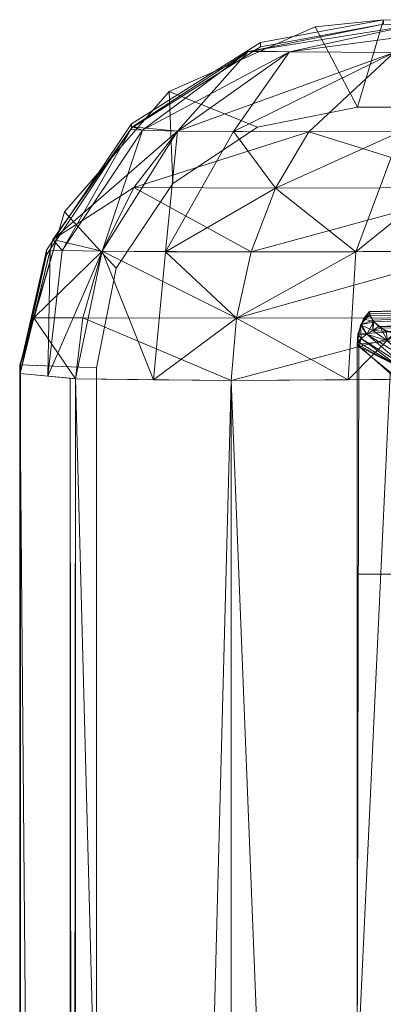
# Model space of a CAD drawing. Header units: millimetres. Extents: x -125 to 135, y -1868 to 49.
# Tile 24 of 53: x -125.5 to -123.13, y 43 to 49.42. Entities that reach past the tile are written whole.
import ezdxf

# ---------------------------------------------------------------- set-up
doc = ezdxf.new("R2010")
doc.units = ezdxf.units.MM
doc.layers.add('1', color=7, linetype='CONTINUOUS', true_color=0xffffff)

msp = doc.modelspace()

# ---------------------------------------------------------------- linework, layer by layer
at = {"layer": '1', "color": 252, "linetype": 'Continuous', "lineweight": 13}
for points in [[(-122.9545, 49.3837, 452.2098), (-123.1296, 49.3922, 451.3296), (-123.9868, 49.2177, 451.3275)], [(-123.9868, 49.2177, 36.6725), (-123.1296, 49.3922, 36.6704), (-122.9545, 49.3837, 35.7902)], [(-122.9545, 49.3837, 452.2098), (-123.9868, 49.2177, 451.3275), (-123.7426, 49.211, 452.5358)], [(-122.9545, 49.3837, 35.7902), (-123.7426, 49.211, 35.4642), (-123.9868, 49.2177, 36.6725)], [(-123.1296, 49.4209, 449), (-123.9314, 49.2725, 449), (-123.9314, 49.2438, 451.3278), (-123.1296, 49.3922, 451.3296)], [(-123.1296, 49.3922, 36.6704), (-123.9314, 49.2438, 36.6722), (-123.9314, 49.2725, 39), (-123.1296, 49.4209, 39)], [(-123.7426, 49.211, 452.5358), (-122.9542, 49.3836, 452.2102), (-122.9545, 49.3837, 452.2098)], [(-123.7426, 49.211, 35.4642), (-122.9545, 49.3837, 35.7902), (-122.456, 49.3807, 35.044)], [(-122.456, 49.3807, 452.956), (-122.9542, 49.3836, 452.2102), (-123.7426, 49.211, 452.5358)], [(-123.7426, 49.211, 452.5358), (-123.0604, 49.207, 453.5604), (-122.456, 49.3807, 452.956)], [(-122.456, 49.3807, 35.044), (-123.0604, 49.207, 34.4396), (-123.7426, 49.211, 35.4642)], [(-123.3, 48.85, 449), (-123.5762, 49.3734, 449), (-123.1296, 49.4209, 449)], [(-123.1296, 49.4209, 39), (-123.5762, 49.3734, 39), (-123.3, 48.85, 39)], [(-123.1296, 49.4209, 449), (-120.8028, 49.3347, 449), (-121.0506, 48.85, 449), (-123.3, 48.85, 449)], [(-123.3, 48.85, 39), (-121.0506, 48.85, 39), (-120.8028, 49.3347, 39), (-123.1296, 49.4209, 39)], [(-123.3, 48.85, 449), (-123.9506, 48.7206, 449), (-124.5256, 48.9518, 449), (-123.5762, 49.3734, 449)], [(-123.5762, 49.3734, 39), (-124.5256, 48.9518, 39), (-123.9506, 48.7206, 39), (-123.3, 48.85, 39)], [(-124.7724, 48.7424, 449), (-124.7724, 48.7138, 451.3212), (-123.9314, 49.2438, 451.3278), (-123.9314, 49.2725, 449)], [(-123.9314, 49.2725, 39), (-123.9314, 49.2438, 36.6722), (-124.7724, 48.7138, 36.6788), (-124.7724, 48.7424, 39)], [(-124.0111, 49.2127, 451.3274), (-124.7646, 48.7213, 451.3213), (-124.4723, 48.6944, 452.8345)], [(-124.7002, 48.6994, 35.9064), (-124.7646, 48.7213, 36.6787), (-124.0111, 49.2127, 36.6726)], [(-124.0111, 49.2127, 36.6726), (-123.7426, 49.211, 35.4642), (-124.7002, 48.6994, 35.9064)], [(-123.7426, 49.211, 35.4642), (-124.4723, 48.6944, 35.1654), (-124.7002, 48.6994, 35.9064)], [(-124.4723, 48.6944, 452.8345), (-123.7426, 49.211, 452.5358), (-124.0111, 49.2127, 451.3274)], [(-123.0604, 49.207, 453.5604), (-123.7426, 49.211, 452.5358), (-124.4723, 48.6944, 452.8345)], [(-124.1076, 48.6913, 34.4821), (-124.4723, 48.6944, 35.1654), (-123.7426, 49.211, 35.4642)], [(-124.4723, 48.6944, 452.8345), (-123.6175, 48.6902, 454.1175), (-123.0604, 49.207, 453.5604)], [(-123.7426, 49.211, 35.4642), (-123.0604, 49.207, 34.4396), (-124.1076, 48.6913, 34.4821)], [(-123.0604, 49.207, 34.4396), (-123.6175, 48.6902, 33.8825), (-124.1076, 48.6913, 34.4821)], [(-123.7426, 49.211, 452.5358), (-123.9868, 49.2177, 451.3275), (-124.0111, 49.2127, 451.3274)], [(-124.0111, 49.2127, 36.6726), (-123.9868, 49.2177, 36.6725), (-123.7426, 49.211, 35.4642)], [(-123.0604, 49.207, 453.5604), (-123.6175, 48.6902, 454.1175), (-123.0179, 48.6913, 454.6076)], [(-122.3346, 48.6944, 33.0277), (-123.6175, 48.6902, 33.8825), (-123.0604, 49.207, 34.4396)], [(-125.208, 48.1683, 449), (-124.5256, 48.9518, 449), (-124.5021, 48.3521, 449), (-124.8706, 47.8006, 449)], [(-124.8706, 47.8006, 39), (-124.5021, 48.3521, 39), (-124.5256, 48.9518, 39), (-125.208, 48.1683, 39)], [(-123.9506, 48.7206, 449), (-124.5021, 48.3521, 449), (-124.5256, 48.9518, 449)], [(-124.5256, 48.9518, 39), (-124.5021, 48.3521, 39), (-123.9506, 48.7206, 39)], [(-123.9506, 48.7206, 39), (-123.9506, 48.7206, 449), (-123.3, 48.85, 449), (-123.3, 48.85, 39)], [(-123.3, 48.85, 39), (-123.3, 48.85, 449), (-121.0506, 48.85, 449), (-121.0506, 48.85, 39)], [(-125.3265, 47.9169, 449), (-125.3265, 47.8884, 451.3111), (-124.7724, 48.7138, 451.3212), (-124.7724, 48.7424, 449)], [(-124.7724, 48.7424, 39), (-124.7724, 48.7138, 36.6788), (-125.3265, 47.8884, 36.6889), (-125.3265, 47.9169, 39)], [(-124.4723, 48.6944, 452.8345), (-124.7646, 48.7213, 451.3213), (-125.2842, 47.987, 451.3123)], [(-125.2226, 47.9154, 35.8101), (-125.2842, 47.987, 36.6877), (-124.7769, 48.704, 36.6789)], [(-125.2842, 47.987, 451.3123), (-124.7562, 48.3255, 452.9496), (-124.4723, 48.6944, 452.8345)], [(-124.7769, 48.704, 36.6789), (-124.7002, 48.6994, 35.9064), (-125.2226, 47.9154, 35.8101)], [(-124.9637, 47.9109, 34.9674), (-125.2226, 47.9154, 35.8101), (-124.7002, 48.6994, 35.9064)], [(-124.7002, 48.6994, 35.9064), (-124.4723, 48.6944, 35.1654), (-124.9637, 47.9109, 34.9674)], [(-124.5492, 47.9081, 34.1901), (-124.9637, 47.9109, 34.9674), (-124.4723, 48.6944, 35.1654)], [(-124.7002, 48.6994, 35.9064), (-124.7769, 48.704, 36.6789), (-124.7646, 48.7213, 36.6787)], [(-123.6175, 48.6902, 454.1175), (-124.4723, 48.6944, 452.8345), (-124.7562, 48.3255, 452.9496)], [(-124.7562, 48.3255, 452.9496), (-123.834, 48.3214, 454.334), (-123.6175, 48.6902, 454.1175)], [(-124.4723, 48.6944, 35.1654), (-124.1076, 48.6913, 34.4821), (-124.5492, 47.9081, 34.1901)], [(-123.834, 48.3214, 33.666), (-124.5492, 47.9081, 34.1901), (-124.1076, 48.6913, 34.4821)], [(-124.5021, 48.3521, 39), (-124.5021, 48.3521, 449), (-123.9506, 48.7206, 449), (-123.9506, 48.7206, 39)], [(-124.1076, 48.6913, 34.4821), (-123.6175, 48.6902, 33.8825), (-123.834, 48.3214, 33.666)], [(-123.0179, 48.6913, 454.6076), (-123.6175, 48.6902, 454.1175), (-123.834, 48.3214, 454.334)], [(-123.834, 48.3214, 454.334), (-123.3099, 47.9081, 455.0492), (-123.0179, 48.6913, 454.6076)], [(-122.4496, 48.3255, 32.7438), (-123.834, 48.3214, 33.666), (-123.6175, 48.6902, 33.8825)], [(-123.6175, 48.6902, 33.8825), (-122.3346, 48.6944, 33.0277), (-122.4496, 48.3255, 32.7438)], [(-123.3099, 47.9081, 455.0492), (-122.5326, 47.9109, 455.4637), (-122.3346, 48.6944, 454.9723)], [(-122.3346, 48.6944, 454.9723), (-123.0179, 48.6913, 454.6076), (-123.3099, 47.9081, 455.0492)], [(-124.8706, 47.8006, 39), (-124.8706, 47.8006, 449), (-124.5021, 48.3521, 449), (-124.5021, 48.3521, 39)], [(-125.2842, 47.987, 451.3123), (-124.9637, 47.9109, 453.0326), (-124.7562, 48.3255, 452.9496)], [(-124.7562, 48.3255, 452.9496), (-124.9637, 47.9109, 453.0326), (-123.9919, 47.9072, 454.4919)], [(-123.9919, 47.9072, 454.4919), (-123.834, 48.3214, 454.334), (-124.7562, 48.3255, 452.9496)], [(-123.834, 48.3214, 33.666), (-123.9919, 47.9072, 33.5081), (-124.5492, 47.9081, 34.1901)], [(-123.9919, 47.9072, 33.5081), (-123.834, 48.3214, 33.666), (-122.4496, 48.3255, 32.7438)], [(-122.4496, 48.3255, 32.7438), (-122.5326, 47.9109, 32.5363), (-123.9919, 47.9072, 33.5081)], [(-123.834, 48.3214, 454.334), (-123.9919, 47.9072, 454.4919), (-123.3099, 47.9081, 455.0492)], [(-125, 47.15, 39), (-124.8706, 47.8006, 39), (-125.208, 48.1683, 39), (-125.5, 47.1699, 39)], [(-125.4954, 47.1698, 449), (-125.208, 48.1683, 449), (-124.8706, 47.8006, 449), (-125, 47.15, 449)], [(-124.9637, 47.9109, 453.0326), (-125.2842, 47.987, 451.3123), (-125.4083, 47.4774, 451.306)], [(-125.2226, 47.9154, 35.8101), (-125.3009, 47.9186, 36.6886), (-125.2842, 47.987, 36.6877)], [(-125.3164, 47.0958, 35.7997), (-125.497, 47.113, 36.6985), (-125.3009, 47.9186, 36.6886)], [(-125.3265, 47.8884, 451.3111), (-125.3265, 47.9169, 449), (-125.4954, 47.17, 449)], [(-125.4954, 47.1698, 39), (-125.3265, 47.9169, 39), (-125.3265, 47.8884, 36.6889)], [(-125.4083, 47.4774, 451.306), (-125.0894, 47.4775, 453.0815), (-124.9637, 47.9109, 453.0326)], [(-125.3009, 47.9186, 36.6886), (-125.2226, 47.9154, 35.8101), (-125.3164, 47.0958, 35.7997)], [(-125.3164, 47.0958, 35.7997), (-125.2226, 47.9154, 35.8101), (-124.9637, 47.9109, 34.9674)], [(-124.9637, 47.9109, 34.9674), (-125.136, 47.0787, 34.902), (-125.3164, 47.0958, 35.7997)], [(-124.6292, 47.0728, 34.1398), (-125.136, 47.0787, 34.902), (-124.9637, 47.9109, 34.9674)], [(-124.9637, 47.9109, 453.0326), (-125.0894, 47.4775, 453.0815), (-124.0872, 47.4741, 454.5872)], [(-124.0872, 47.4741, 454.5872), (-123.9919, 47.9072, 454.4919), (-124.9637, 47.9109, 453.0326)], [(-124.9637, 47.9109, 34.9674), (-124.5492, 47.9081, 34.1901), (-124.6292, 47.0728, 34.1398)], [(-124.0872, 47.4741, 33.4128), (-124.6292, 47.0728, 34.1398), (-124.5492, 47.9081, 34.1901)], [(-124.5492, 47.9081, 34.1901), (-123.9919, 47.9072, 33.5081), (-124.0872, 47.4741, 33.4128)], [(-124.0872, 47.4741, 33.4128), (-123.9919, 47.9072, 33.5081), (-122.5326, 47.9109, 32.5363)], [(-122.5326, 47.9109, 32.5363), (-122.5816, 47.4775, 32.4106), (-124.0872, 47.4741, 33.4128)], [(-123.3099, 47.9081, 455.0492), (-123.9919, 47.9072, 454.4919), (-124.0872, 47.4741, 454.5872)], [(-124.0872, 47.4741, 454.5872), (-123.3601, 47.0728, 455.1292), (-123.3099, 47.9081, 455.0492)], [(-123.3601, 47.0728, 455.1292), (-122.598, 47.0787, 455.636), (-122.5326, 47.9109, 455.4637)], [(-122.5326, 47.9109, 455.4637), (-123.3099, 47.9081, 455.0492), (-123.3601, 47.0728, 455.1292)], [(-125.4954, 47.17, 449), (-125.497, 47.113, 451.3015), (-125.3265, 47.8884, 451.3111)], [(-125.3265, 47.8884, 36.6889), (-125.497, 47.1131, 36.6993), (-125.4954, 47.1698, 39)], [(-125, 47.15, 39), (-125, 47.15, 449), (-124.8706, 47.8006, 449), (-124.8706, 47.8006, 39)], [(-120.1349, 47.5951, 39), (-123.3017, 47.3047, 39), (-123.2963, 47.3701, 39)], [(-120.1349, 47.5951, 39), (-120.1349, 45.8046, 39), (-123.3017, 45.8046, 39), (-123.3017, 47.3047, 39)], [(-120.1349, 47.5951, 449), (-123.2213, 47.5189, 449), (-123.2802, 47.4283, 449), (-123.3017, 47.3047, 449)], [(-123.3017, 47.3047, 449), (-123.3017, 45.8046, 449), (-120.1349, 45.8046, 449), (-120.1349, 47.5951, 449)], [(-123.2963, 47.3701, 39), (-123.2607, 47.4707, 39), (-123.2238, 47.5166, 39), (-120.1349, 47.5951, 39)], [(-123.2238, 47.5166, 39), (-123.2213, 47.5189, 39), (-120.1349, 47.5951, 39)], [(-123.2199, 47.5018, 449.0005), (-123.2213, 47.5189, 449), (-118.8, 47.6281, 449)], [(-118.8, 47.6281, 39), (-123.2213, 47.5189, 39), (-123.217, 47.4902, 38.9986)], [(-123.2026, 47.4617, 449.0056), (-123.2199, 47.5018, 449.0005), (-118.8, 47.6281, 449)], [(-118.8, 47.6281, 39), (-123.217, 47.4902, 38.9986), (-123.1939, 47.4502, 38.9919)], [(-123.1576, 47.4184, 449.0187), (-123.2026, 47.4617, 449.0056), (-118.8, 47.6281, 449)], [(-118.8, 47.6281, 39), (-123.1939, 47.4502, 38.9919), (-123.1539, 47.419, 38.9801)], [(-118.8, 47.6281, 449), (-118.7975, 47.5259, 449.018), (-123.1576, 47.4184, 449.0187)], [(-123.1539, 47.419, 38.9801), (-118.7975, 47.5259, 38.982), (-118.8, 47.6281, 39)], [(-123.2782, 47.4314, 449), (-123.2213, 47.5189, 449), (-123.2199, 47.5018, 449.0005)], [(-123.217, 47.4902, 38.9986), (-123.2213, 47.5189, 39), (-123.2238, 47.5166, 39)], [(-123.1472, 47.4084, 449.0218), (-123.1576, 47.4184, 449.0187), (-118.7975, 47.5259, 449.018)], [(-118.7975, 47.5259, 38.982), (-123.1539, 47.419, 38.9801), (-123.1128, 47.3869, 38.9681)], [(-122.9253, 47.3179, 449.0869), (-123.1472, 47.4084, 449.0218), (-118.7975, 47.5259, 449.018)], [(-125.4083, 47.4774, 451.306), (-125.497, 47.1131, 451.3015), (-125.136, 47.0787, 453.098)], [(-125.136, 47.0787, 453.098), (-125.0894, 47.4775, 453.0815), (-125.4083, 47.4774, 451.306)], [(-125.0894, 47.4775, 453.0815), (-125.136, 47.0787, 453.098), (-124.1223, 47.067, 454.6223)], [(-124.1223, 47.067, 454.6223), (-124.0872, 47.4741, 454.5872), (-125.0894, 47.4775, 453.0815)], [(-124.0872, 47.4741, 33.4128), (-124.1223, 47.067, 33.3777), (-124.6292, 47.0728, 34.1398)], [(-124.1223, 47.067, 33.3777), (-124.0872, 47.4741, 33.4128), (-122.5816, 47.4775, 32.4106)], [(-122.5816, 47.4775, 32.4106), (-122.598, 47.0787, 32.364), (-124.1223, 47.067, 33.3777)], [(-124.0872, 47.4741, 454.5872), (-124.1223, 47.067, 454.6223), (-123.3601, 47.0728, 455.1292)], [(-123.2199, 47.5018, 449.0005), (-123.2026, 47.4617, 449.0056), (-123.2782, 47.4314, 449)], [(-123.2, 47.3946, 449.0229), (-123.2782, 47.4314, 449), (-123.2026, 47.4617, 449.0056)], [(-123.1939, 47.4502, 38.9919), (-123.2607, 47.4707, 39), (-123.2743, 47.4321, 39)], [(-123.2238, 47.5166, 39), (-123.2607, 47.4707, 39), (-123.217, 47.4902, 38.9986)], [(-123.1939, 47.4502, 38.9919), (-123.217, 47.4902, 38.9986), (-123.2607, 47.4707, 39)], [(-123.2026, 47.4617, 449.0056), (-123.1599, 47.4206, 449.0181), (-123.2, 47.3946, 449.0229)], [(-123.2756, 47.3424, 449.0112), (-123.2986, 47.3222, 449), (-123.2802, 47.4283, 449)], [(-123.2383, 47.3691, 38.9793), (-123.2743, 47.4321, 39), (-123.2963, 47.3701, 39)], [(-123.2802, 47.4283, 449), (-123.2782, 47.4314, 449), (-123.2383, 47.3691, 449.0207)], [(-123.2383, 47.3691, 449.0207), (-123.2756, 47.3424, 449.0112), (-123.2802, 47.4283, 449)], [(-123.2, 47.3946, 449.0229), (-123.2383, 47.3691, 449.0207), (-123.2782, 47.4314, 449)], [(-123.2743, 47.4321, 39), (-123.2383, 47.3691, 38.9793), (-123.1939, 47.4502, 38.9919)], [(-123.1939, 47.4502, 38.9919), (-123.2383, 47.3691, 38.9793), (-123.2001, 47.3947, 38.9771)], [(-123.1045, 47.3274, 38.9381), (-123.2001, 47.3947, 38.9771), (-123.2383, 47.3691, 38.9793)], [(-123.2383, 47.3691, 449.0207), (-123.2, 47.3946, 449.0229), (-123.1045, 47.3274, 449.062)], [(-123.2001, 47.3947, 38.9771), (-123.1588, 47.4228, 38.9816), (-123.1939, 47.4502, 38.9919)], [(-123.1128, 47.3869, 38.9681), (-123.1588, 47.4228, 38.9816), (-123.2001, 47.3947, 38.9771)], [(-123.2001, 47.3947, 38.9771), (-123.1045, 47.3274, 38.9381), (-123.1128, 47.3869, 38.9681)], [(-123.2, 47.3946, 449.0229), (-123.1599, 47.4206, 449.0181), (-123.1472, 47.4084, 449.0218)], [(-123.1045, 47.3274, 449.062), (-123.2, 47.3946, 449.0229), (-123.1472, 47.4084, 449.0218)], [(-123.1472, 47.4084, 449.0218), (-123.0611, 47.3733, 449.0471), (-123.1045, 47.3274, 449.062)], [(-123.2756, 47.3424, 38.9888), (-123.3002, 47.3227, 39), (-123.3017, 47.3047, 39)], [(-123.3017, 47.3047, 39), (-123.2906, 47.289, 38.9936), (-123.2756, 47.3424, 38.9888)], [(-123.2963, 47.3701, 39), (-123.3002, 47.3227, 39), (-123.2756, 47.3424, 38.9888)], [(-123.2986, 47.3222, 449), (-123.2756, 47.3424, 449.0112), (-123.0213, 47.1527, 449.1502)], [(-123.2963, 47.3701, 39), (-123.2756, 47.3424, 38.9888), (-123.2383, 47.3691, 38.9793)], [(-123.0213, 47.1527, 38.8498), (-123.2756, 47.3424, 38.9888), (-123.2906, 47.289, 38.9936)], [(-123.0105, 47.1751, 449.152), (-123.2756, 47.3424, 449.0112), (-123.2383, 47.3691, 449.0207)], [(-123.2383, 47.3691, 38.9793), (-123.2756, 47.3424, 38.9888), (-123.0105, 47.1751, 38.848)], [(-123.0105, 47.1751, 449.152), (-123.0213, 47.1527, 449.1502), (-123.2756, 47.3424, 449.0112)], [(-123.2756, 47.3424, 38.9888), (-123.0213, 47.1527, 38.8498), (-123.0105, 47.1751, 38.848)], [(-123.1045, 47.3274, 449.062), (-122.9861, 47.2118, 449.1431), (-123.2383, 47.3691, 449.0207)], [(-123.2383, 47.3691, 449.0207), (-122.9861, 47.2118, 449.1431), (-123.0105, 47.1751, 449.152)], [(-123.2383, 47.3691, 38.9793), (-122.9861, 47.2118, 38.8569), (-123.1045, 47.3274, 38.9381)], [(-123.0105, 47.1751, 38.848), (-122.9861, 47.2118, 38.8569), (-123.2383, 47.3691, 38.9793)], [(-123.3017, 47.3047, 449), (-123.2986, 47.3222, 449), (-123.0213, 47.1527, 449.1502)], [(-123.3017, 42.5151, 449), (-123.3017, 47.3047, 449), (-123.0871, 47.1135, 449.1239)], [(-123.0213, 47.1527, 449.1502), (-123.0871, 47.1135, 449.1239), (-123.3017, 47.3047, 449)], [(-123.2906, 47.289, 38.9936), (-123.3017, 47.3047, 39), (-123.3017, 42.5151, 39)], [(-123.3017, 42.5151, 39), (-123.05, 42.5138, 38.8547), (-123.05, 47.0929, 38.8547), (-123.2906, 47.289, 38.9936)], [(-123.2906, 47.289, 38.9936), (-123.05, 47.0929, 38.8547), (-123.0213, 47.1527, 38.8498)], [(-125.5, 47.1699, 449), (-125.5, 8.53, 449), (-125.5, 8.5869, 451.3), (-125.5, 47.1131, 451.3)], [(-125.5, 47.1699, 39), (-125.4954, 8.5302, 39), (-125, 8.55, 39), (-125, 47.15, 39)], [(-125.5, 47.1131, 36.7), (-125.5, 8.5869, 36.6993), (-125.5, 8.5301, 39), (-125.5, 47.1699, 39)], [(-125, 47.15, 449), (-125, 8.55, 449), (-125.5, 8.5301, 449), (-125.4954, 47.1698, 449)], [(-125, 8.55, 39), (-125, 8.55, 449), (-125, 47.15, 449), (-125, 47.15, 39)], [(-125.5, 47.1131, 451.3), (-125.5, 8.5869, 451.3015), (-125.1722, 8.6179, 452.9192)], [(-125.1722, 8.6179, 452.9192), (-125.1722, 47.0821, 452.9192), (-125.5, 47.1131, 451.3)], [(-125.5, 47.1131, 36.7), (-125.1722, 47.0821, 35.0808), (-125.1722, 8.6179, 35.0808), (-125.5, 8.5869, 36.7)], [(-125.136, 47.0787, 453.098), (-125.1722, 47.0821, 452.9192), (-125.1722, 8.6179, 452.9192)], [(-125.136, 8.6213, 34.902), (-125.1722, 47.0821, 35.0808), (-125.136, 47.0787, 34.902)], [(-125.136, 8.6213, 34.902), (-125.1722, 8.6179, 35.0808), (-125.1722, 47.0821, 35.0808)], [(-125.136, 47.0787, 453.098), (-125.1722, 8.6179, 452.9192), (-125.136, 8.6213, 453.098)], [(-125.136, 8.6213, 453.098), (-124.1223, 47.067, 454.6223), (-125.136, 47.0787, 453.098)], [(-125.136, 47.0787, 34.902), (-124.1223, 8.633, 33.3777), (-125.136, 8.6213, 34.902)], [(-125.136, 47.0787, 34.902), (-124.1223, 47.067, 33.3777), (-124.1223, 8.633, 33.3777)], [(-122.598, 47.0787, 455.636), (-124.1223, 8.633, 454.6223), (-122.598, 8.6213, 455.636)], [(-122.598, 47.0787, 455.636), (-124.1223, 47.067, 454.6223), (-124.1223, 8.633, 454.6223)], [(-122.598, 8.6213, 32.364), (-124.1223, 47.067, 33.3777), (-122.598, 47.0787, 32.364)], [(-123.0871, 47.1135, 449.1239), (-123.05, 47.0929, 449.1453), (-123.05, 42.5138, 449.1453), (-123.3017, 42.5151, 449)], [(-125.136, 8.6213, 453.098), (-124.1223, 8.633, 454.6223), (-124.1223, 47.067, 454.6223)], [(-122.598, 8.6213, 32.364), (-124.1223, 8.633, 33.3777), (-124.1223, 47.067, 33.3777)], [(-123.3017, 45.8046, 39), (-120.1349, 45.8046, 39), (-120.1349, 42.6738, 39), (-123.3017, 42.6738, 39)], [(-123.3017, 42.6738, 449), (-120.1349, 42.6738, 449), (-120.1349, 45.8046, 449), (-123.3017, 45.8046, 449)]]:
    msp.add_3dface(points, dxfattribs=at)

doc.saveas('drawing.dxf')
